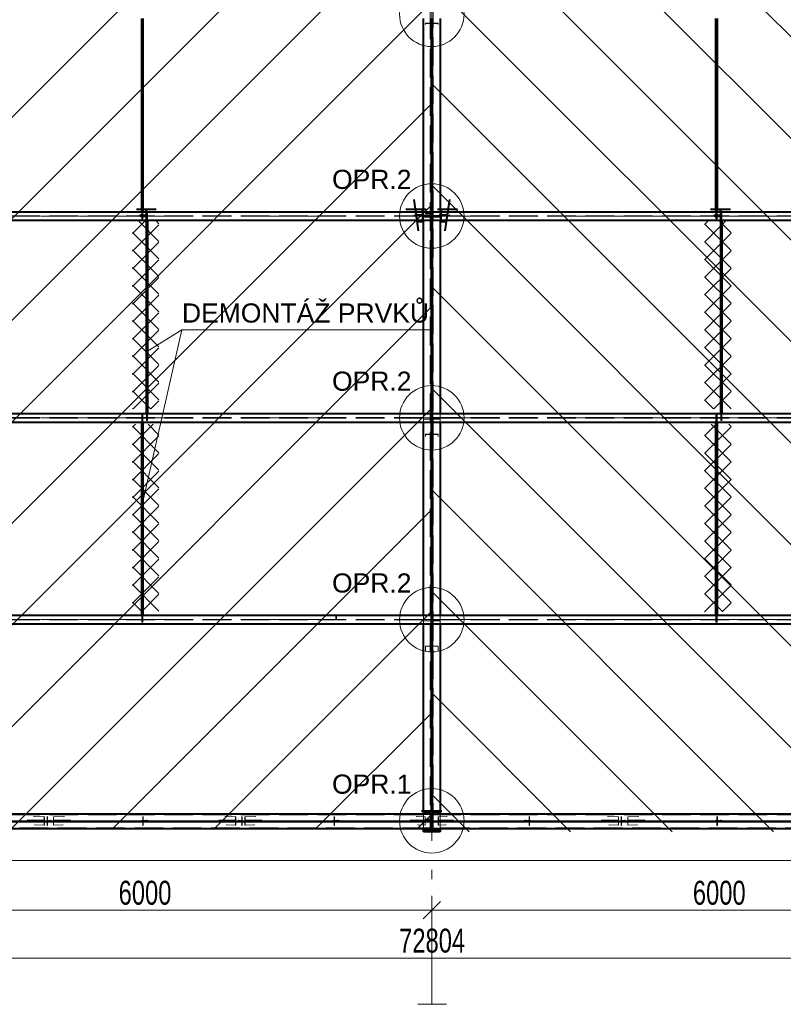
# Model space of a CAD drawing. Header units: metres. Extents: x 235 to 340, y 94 to 153.
# Tile 21 of 48: x 279 to 287, y 127 to 137. Entities that reach past the tile are written whole.
import ezdxf

# ---------------------------------------------------------------- set-up
doc = ezdxf.new("R2010")
doc.units = ezdxf.units.M
for name, pattern in [('__RA_15', [1.7, 1, -0.3, 0.1, -0.3]), ('__RA_2', [0.4, 0.3, -0.1]), ('__RA_4', [0.6, 0.3, -0.1, 0, -0.1, 0, -0.1])]:
    doc.linetypes.add(name, pattern=pattern)
for name, color, linetype, lineweight in [('OSY', 204, '__RA_15', 13), ('POPIS', 7, 'Continuous', 13), ('Standard', 7, 'Continuous', 40), ('VYZTUZ', 11, 'Continuous', 50)]:
    doc.layers.add(name, color=color, linetype=linetype, lineweight=lineweight)
doc.styles.add('ARIAL', font='ARIAL.TTF')

msp = doc.modelspace()

# ---------------------------------------------------------------- linework, layer by layer
at = {"layer": 'OSY', "color": 204, "linetype": '__RA_15', "lineweight": 13}
for p, q in [((283.266, 126.792), (283.266, 152.32)), ((242.178, 135.02), (323.276, 135.02)), ((242.178, 132.912), (323.276, 132.912)), ((242.178, 130.804), (323.276, 130.804)), ((242.178, 128.697), (323.276, 128.697)), ((283.266, 126.792), (283.266, 126.792))]:
    msp.add_line(p, q, dxfattribs=at)
at = {"layer": 'OSY', "color": 204, "linetype": 'Continuous', "lineweight": 13}
msp.add_line((283.42, 126.786), (283.121, 126.786), dxfattribs=at)
at = {"layer": 'Standard', "color": 1, "linetype": 'Continuous', "lineweight": 13}
for p, q in [((295.324, 128.586), (283.266, 140.644)), ((294.263, 128.586), (283.266, 139.584)), ((271.449, 128.622), (282.062, 139.235)), ((272.509, 128.622), (283.123, 139.235)), ((293.202, 128.586), (283.266, 138.523)), ((273.57, 128.622), (283.266, 138.317)), ((292.142, 128.586), (283.266, 137.462)), ((274.631, 128.622), (283.266, 137.256)), ((291.081, 128.586), (283.266, 136.402)), ((275.691, 128.622), (283.266, 136.196)), ((290.02, 128.586), (283.266, 135.341)), ((276.752, 128.622), (283.266, 135.135)), ((288.96, 128.586), (283.266, 134.28)), ((277.813, 128.622), (283.266, 134.074)), ((287.899, 128.586), (283.266, 133.22)), ((278.873, 128.622), (283.266, 133.014)), ((286.838, 128.586), (283.266, 132.159)), ((279.934, 128.622), (283.266, 131.953)), ((285.778, 128.586), (283.266, 131.098)), ((280.995, 128.622), (283.266, 130.892)), ((284.717, 128.586), (283.266, 130.038)), ((282.055, 128.622), (283.266, 129.832)), ((283.656, 128.586), (283.266, 128.977)), ((283.116, 128.622), (283.266, 128.771))]:
    msp.add_line(p, q, dxfattribs=at)
at = {"layer": 'Standard', "color": 136, "linetype": '__RA_2', "lineweight": 18}
for p, q in [((283.25, 138.766), (283.25, 128.587)), ((283.282, 128.587), (283.282, 138.766)), ((283.254, 137.034), (283.2, 137.034)), ((283.2, 137.034), (283.2, 137.03)), ((283.2, 137.03), (283.2, 137.021)), ((283.2, 137.03), (283.26, 137.03)), ((283.254, 137.038), (283.254, 137.034)), ((283.254, 137.03), (283.254, 137.034)), ((283.272, 137.03), (283.332, 137.03)), ((283.278, 137.034), (283.278, 137.038)), ((283.332, 137.034), (283.278, 137.034)), ((283.278, 137.034), (283.278, 137.03)), ((283.332, 137.03), (283.332, 137.034)), ((283.332, 137.021), (283.332, 137.03)), ((280.226, 135.038), (280.226, 135.032)), ((280.235, 134.992), (280.235, 135.065)), ((280.236, 134.992), (280.236, 135.065)), ((280.241, 134.992), (280.241, 135.065)), ((280.245, 134.992), (280.245, 135.065)), ((280.247, 135.065), (280.247, 134.992)), ((280.28, 135.065), (280.28, 135.032)), ((280.285, 135.052), (280.286, 135.052)), ((280.285, 134.975), (280.285, 135.052)), ((280.286, 135.026), (280.286, 135.065)), ((280.286, 135.052), (280.291, 135.052)), ((280.286, 134.975), (280.286, 135.052)), ((280.291, 135.052), (280.295, 135.052)), ((280.291, 134.975), (280.291, 135.052)), ((280.295, 135.052), (280.297, 135.052)), ((280.295, 134.975), (280.295, 135.052)), ((280.297, 135.052), (280.297, 134.975)), ((283.168, 135.036), (283.114, 135.038)), ((283.165, 135.065), (283.165, 135.029)), ((283.168, 135.036), (283.168, 135.065)), ((283.188, 135.038), (283.168, 135.036)), ((283.18, 135.017), (283.18, 135.065)), ((283.252, 135.046), (283.2, 135.046)), ((283.2, 135.046), (283.2, 135.038)), ((283.2, 135.046), (283.2, 135.046)), ((283.2, 135.038), (283.26, 135.038)), ((283.252, 135.099), (283.252, 135.098)), ((283.252, 135.098), (283.252, 135.046)), ((283.26, 135.098), (283.252, 135.098)), ((283.363, 135.036), (283.343, 135.038)), ((283.352, 135.065), (283.352, 134.975)), ((283.363, 135.065), (283.363, 135.036)), ((283.417, 135.038), (283.363, 135.036)), ((283.367, 135.029), (283.367, 135.065)), ((286.226, 135.038), (286.226, 135.032)), ((286.235, 134.992), (286.235, 135.065)), ((286.236, 134.992), (286.236, 135.065)), ((286.241, 134.992), (286.241, 135.065)), ((286.245, 134.992), (286.245, 135.065)), ((286.247, 135.065), (286.247, 134.992)), ((286.28, 135.065), (286.28, 135.032)), ((286.285, 135.052), (286.286, 135.052)), ((286.285, 134.975), (286.285, 135.052)), ((286.286, 135.026), (286.286, 135.065)), ((286.286, 135.052), (286.291, 135.052)), ((286.286, 134.975), (286.286, 135.052)), ((286.291, 135.052), (286.295, 135.052)), ((286.291, 134.975), (286.291, 135.052)), ((286.295, 135.052), (286.297, 135.052)), ((286.295, 134.975), (286.295, 135.052)), ((286.297, 135.052), (286.297, 134.975)), ((277.272, 135.022), (283.26, 135.022)), ((277.272, 135.017), (283.26, 135.017)), ((280.216, 135.024), (280.216, 135.032)), ((280.216, 135.024), (280.216, 135.016)), ((280.296, 135.024), (280.216, 135.024)), ((280.216, 135.024), (280.296, 135.024)), ((280.296, 135.02), (280.216, 135.02)), ((280.216, 135.016), (280.296, 135.016)), ((280.28, 135.032), (280.226, 135.032)), ((280.226, 135.032), (280.226, 135.026)), ((280.226, 135.026), (280.286, 135.026)), ((280.226, 135.024), (280.226, 135.018)), ((280.286, 135.018), (280.226, 135.018)), ((280.226, 135.018), (280.226, 135.012)), ((280.226, 135.012), (280.28, 135.012)), ((280.236, 134.992), (280.235, 134.992)), ((280.241, 134.992), (280.236, 134.992)), ((280.245, 134.992), (280.241, 134.992)), ((280.247, 134.992), (280.245, 134.992)), ((280.28, 135.012), (280.28, 135.018)), ((280.28, 135.012), (280.28, 134.975)), ((280.285, 134.958), (280.286, 134.958)), ((280.286, 135.018), (280.286, 135.024)), ((280.286, 134.958), (280.286, 135.018)), ((280.296, 135.032), (280.296, 135.024)), ((280.296, 135.024), (280.296, 135.016)), ((283.17, 135.025), (283.077, 135.032)), ((283.078, 135.024), (283.17, 135.017)), ((283.165, 135.029), (283.104, 135.032)), ((283.105, 135.024), (283.165, 135.021)), ((283.117, 135.018), (283.168, 135.016)), ((283.125, 134.964), (283.168, 134.962)), ((283.165, 135.029), (283.188, 135.032)), ((283.187, 135.024), (283.165, 135.021)), ((283.165, 135.021), (283.165, 134.975)), ((283.168, 135.016), (283.187, 135.018)), ((283.168, 134.975), (283.168, 135.016)), ((283.17, 135.025), (283.17, 135.017)), ((283.25, 135.025), (283.17, 135.025)), ((283.17, 135.017), (283.25, 135.017)), ((283.18, 135.025), (283.25, 135.025)), ((283.25, 135.021), (283.18, 135.021)), ((283.18, 135.007), (283.18, 135.017)), ((283.18, 134.975), (283.18, 135.007)), ((283.18, 135.007), (283.26, 135.007)), ((283.272, 135.022), (289.26, 135.022)), ((283.332, 135.018), (283.272, 135.018)), ((283.272, 135.017), (289.26, 135.017)), ((283.272, 135.007), (283.35, 135.007)), ((283.28, 134.975), (283.28, 135.01)), ((283.28, 135.01), (283.28, 135.01)), ((283.28, 135.01), (283.332, 135.01)), ((283.362, 135.025), (283.282, 135.025)), ((283.282, 135.025), (283.352, 135.025)), ((283.352, 135.021), (283.282, 135.021)), ((283.282, 135.017), (283.362, 135.017)), ((283.332, 135.018), (283.332, 135.018)), ((283.332, 135.01), (283.332, 135.018)), ((283.344, 135.032), (283.367, 135.029)), ((283.367, 135.021), (283.344, 135.024)), ((283.344, 135.018), (283.363, 135.016)), ((283.35, 135.017), (283.35, 135.007)), ((283.454, 135.032), (283.362, 135.025)), ((283.362, 135.017), (283.362, 135.025)), ((283.362, 135.017), (283.453, 135.024)), ((283.363, 135.016), (283.414, 135.018)), ((283.363, 135.016), (283.363, 134.975)), ((283.363, 134.962), (283.407, 134.964)), ((283.428, 135.032), (283.367, 135.029)), ((283.367, 135.021), (283.427, 135.024)), ((283.367, 134.975), (283.367, 135.021)), ((286.216, 135.024), (286.216, 135.032)), ((286.216, 135.024), (286.216, 135.016)), ((286.296, 135.024), (286.216, 135.024)), ((286.216, 135.024), (286.296, 135.024)), ((286.296, 135.02), (286.216, 135.02)), ((286.216, 135.016), (286.296, 135.016)), ((286.28, 135.032), (286.226, 135.032)), ((286.226, 135.032), (286.226, 135.026)), ((286.226, 135.026), (286.286, 135.026)), ((286.226, 135.024), (286.226, 135.018)), ((286.286, 135.018), (286.226, 135.018)), ((286.226, 135.018), (286.226, 135.012)), ((286.226, 135.012), (286.28, 135.012)), ((286.236, 134.992), (286.235, 134.992)), ((286.241, 134.992), (286.236, 134.992)), ((286.245, 134.992), (286.241, 134.992)), ((286.247, 134.992), (286.245, 134.992)), ((286.28, 135.012), (286.28, 135.018)), ((286.28, 135.012), (286.28, 134.975)), ((286.285, 134.958), (286.286, 134.958)), ((286.286, 135.018), (286.286, 135.024)), ((286.286, 134.958), (286.286, 135.018)), ((286.296, 135.032), (286.296, 135.024)), ((286.296, 135.024), (286.296, 135.016)), ((277.272, 132.915), (283.26, 132.915)), ((277.272, 132.909), (283.26, 132.909)), ((280.235, 132.945), (280.236, 132.945)), ((280.235, 132.867), (280.235, 132.945)), ((280.236, 132.945), (280.241, 132.945)), ((280.236, 132.867), (280.236, 132.945)), ((280.241, 132.945), (280.245, 132.945)), ((280.241, 132.867), (280.241, 132.945)), ((280.245, 132.945), (280.247, 132.945)), ((280.245, 132.867), (280.245, 132.945)), ((280.247, 132.945), (280.247, 132.867)), ((280.285, 132.885), (280.285, 132.957)), ((280.286, 132.885), (280.285, 132.885)), ((280.286, 132.885), (280.286, 132.957)), ((280.291, 132.885), (280.286, 132.885)), ((280.291, 132.885), (280.291, 132.957)), ((280.295, 132.885), (280.291, 132.885)), ((280.295, 132.885), (280.295, 132.957)), ((280.297, 132.885), (280.295, 132.885)), ((280.297, 132.957), (280.297, 132.885)), ((283.18, 132.909), (283.18, 132.957)), ((283.18, 132.899), (283.18, 132.909)), ((283.18, 132.867), (283.18, 132.899)), ((283.18, 132.899), (283.26, 132.899)), ((283.254, 132.961), (283.254, 132.961)), ((283.26, 132.961), (283.254, 132.961)), ((283.254, 132.961), (283.254, 132.94)), ((283.278, 132.961), (283.272, 132.961)), ((283.272, 132.915), (289.26, 132.915)), ((283.272, 132.909), (289.26, 132.909)), ((283.272, 132.899), (283.35, 132.899)), ((283.278, 132.94), (283.278, 132.961)), ((283.278, 132.961), (283.278, 132.961)), ((283.35, 132.909), (283.35, 132.899)), ((283.352, 132.957), (283.352, 132.867)), ((286.235, 132.945), (286.236, 132.945)), ((286.235, 132.867), (286.235, 132.945)), ((286.236, 132.945), (286.241, 132.945)), ((286.236, 132.867), (286.236, 132.945)), ((286.241, 132.945), (286.245, 132.945)), ((286.241, 132.867), (286.241, 132.945)), ((286.245, 132.945), (286.247, 132.945)), ((286.245, 132.867), (286.245, 132.945)), ((286.247, 132.945), (286.247, 132.867)), ((286.285, 132.885), (286.285, 132.957)), ((286.286, 132.885), (286.285, 132.885)), ((286.286, 132.885), (286.286, 132.957)), ((286.291, 132.885), (286.286, 132.885)), ((286.291, 132.885), (286.291, 132.957)), ((286.295, 132.885), (286.291, 132.885)), ((286.295, 132.885), (286.295, 132.957)), ((286.297, 132.885), (286.295, 132.885)), ((286.297, 132.957), (286.297, 132.885)), ((283.254, 132.74), (283.2, 132.74)), ((283.2, 132.74), (283.2, 132.737)), ((283.2, 132.737), (283.2, 132.718)), ((283.2, 132.737), (283.26, 132.737)), ((283.254, 132.742), (283.254, 132.74)), ((283.254, 132.731), (283.254, 132.74)), ((283.272, 132.737), (283.332, 132.737)), ((283.278, 132.74), (283.278, 132.742)), ((283.332, 132.74), (283.278, 132.74)), ((283.278, 132.74), (283.278, 132.731)), ((283.332, 132.737), (283.332, 132.74)), ((283.332, 132.718), (283.332, 132.737)), ((280.235, 130.777), (280.235, 130.849)), ((280.236, 130.777), (280.236, 130.849)), ((280.241, 130.777), (280.241, 130.849)), ((280.245, 130.777), (280.245, 130.849)), ((280.247, 130.849), (280.247, 130.777)), ((282.262, 130.817), (282.262, 130.849)), ((282.27, 130.849), (282.27, 130.817)), ((283.18, 130.801), (283.18, 130.849)), ((283.352, 130.849), (283.352, 130.759)), ((286.235, 130.777), (286.235, 130.849)), ((286.236, 130.777), (286.236, 130.849)), ((286.241, 130.777), (286.241, 130.849)), ((286.245, 130.777), (286.245, 130.849)), ((286.247, 130.849), (286.247, 130.777)), ((277.272, 130.807), (283.26, 130.807)), ((277.272, 130.801), (283.26, 130.801)), ((280.236, 130.777), (280.235, 130.777)), ((280.241, 130.777), (280.236, 130.777)), ((280.245, 130.777), (280.241, 130.777)), ((280.247, 130.777), (280.245, 130.777)), ((282.27, 130.817), (282.262, 130.817)), ((282.262, 130.817), (282.262, 130.807)), ((282.27, 130.807), (282.27, 130.817)), ((283.18, 130.791), (283.18, 130.801)), ((283.18, 130.759), (283.18, 130.791)), ((283.18, 130.791), (283.26, 130.791)), ((283.272, 130.807), (289.26, 130.807)), ((283.272, 130.801), (289.26, 130.801)), ((283.272, 130.791), (283.35, 130.791)), ((283.35, 130.801), (283.35, 130.791)), ((286.236, 130.777), (286.235, 130.777)), ((286.241, 130.777), (286.236, 130.777)), ((286.245, 130.777), (286.241, 130.777)), ((286.247, 130.777), (286.245, 130.777)), ((283.254, 130.528), (283.2, 130.528)), ((283.2, 130.528), (283.2, 130.527)), ((283.2, 130.527), (283.2, 130.476)), ((283.2, 130.527), (283.26, 130.527)), ((283.254, 130.531), (283.254, 130.528)), ((283.254, 130.497), (283.254, 130.528)), ((283.272, 130.527), (283.332, 130.527)), ((283.278, 130.528), (283.278, 130.531)), ((283.332, 130.528), (283.278, 130.528)), ((283.278, 130.528), (283.278, 130.497)), ((283.332, 130.527), (283.332, 130.528)), ((283.332, 130.476), (283.332, 130.527)), ((277.272, 128.766), (283.26, 128.766)), ((283.18, 128.622), (283.18, 128.772)), ((283.254, 128.775), (283.254, 128.774)), ((283.254, 128.774), (283.254, 128.72)), ((283.26, 128.774), (283.254, 128.774)), ((283.26, 128.782), (283.26, 128.772)), ((283.272, 128.772), (283.272, 128.782)), ((283.272, 128.766), (289.26, 128.766)), ((283.352, 128.772), (283.352, 128.622)), ((277.272, 128.697), (283.26, 128.697)), ((283.26, 128.697), (277.272, 128.697)), ((279.04, 128.713), (279.197, 128.705)), ((279.197, 128.701), (279.041, 128.709)), ((279.042, 128.701), (279.197, 128.693)), ((279.197, 128.689), (279.042, 128.697)), ((279.103, 128.749), (279.216, 128.743)), ((279.108, 128.713), (279.216, 128.708)), ((279.111, 128.749), (279.218, 128.744)), ((279.216, 128.692), (279.111, 128.697)), ((279.116, 128.701), (279.116, 128.709)), ((279.116, 128.701), (279.116, 128.693)), ((279.416, 128.701), (279.116, 128.701)), ((279.116, 128.693), (279.416, 128.693)), ((279.216, 128.656), (279.116, 128.661)), ((279.117, 128.709), (279.218, 128.704)), ((279.218, 128.696), (279.118, 128.701)), ((279.218, 128.656), (279.123, 128.661)), ((279.216, 128.708), (279.197, 128.705)), ((279.197, 128.705), (279.197, 128.701)), ((279.197, 128.701), (279.218, 128.704)), ((279.218, 128.696), (279.197, 128.693)), ((279.197, 128.693), (279.197, 128.689)), ((279.197, 128.689), (279.216, 128.692)), ((279.218, 128.744), (279.216, 128.743)), ((279.216, 128.743), (279.216, 128.708)), ((279.216, 128.692), (279.216, 128.656)), ((279.218, 128.704), (279.218, 128.744)), ((279.218, 128.656), (279.218, 128.696)), ((279.246, 128.742), (279.246, 128.749)), ((279.246, 128.742), (279.246, 128.702)), ((279.25, 128.742), (279.246, 128.742)), ((279.246, 128.702), (279.286, 128.702)), ((279.246, 128.701), (279.246, 128.694)), ((279.246, 128.694), (279.246, 128.654)), ((279.286, 128.694), (279.246, 128.694)), ((279.25, 128.742), (279.25, 128.749)), ((279.25, 128.706), (279.25, 128.742)), ((279.286, 128.706), (279.25, 128.706)), ((279.25, 128.697), (279.25, 128.69)), ((279.25, 128.654), (279.25, 128.69)), ((279.25, 128.69), (279.286, 128.69)), ((279.286, 128.706), (279.286, 128.713)), ((279.286, 128.702), (279.286, 128.706)), ((279.286, 128.694), (279.286, 128.701)), ((279.286, 128.69), (279.286, 128.694)), ((279.313, 128.744), (279.42, 128.749)), ((279.313, 128.744), (279.313, 128.704)), ((279.315, 128.743), (279.313, 128.744)), ((279.313, 128.704), (279.415, 128.709)), ((279.313, 128.704), (279.334, 128.701)), ((279.414, 128.701), (279.313, 128.696)), ((279.313, 128.696), (279.313, 128.656)), ((279.334, 128.693), (279.313, 128.696)), ((279.408, 128.661), (279.313, 128.656)), ((279.315, 128.743), (279.428, 128.749)), ((279.315, 128.708), (279.315, 128.743)), ((279.315, 128.708), (279.423, 128.713)), ((279.334, 128.705), (279.315, 128.708)), ((279.421, 128.697), (279.315, 128.692)), ((279.315, 128.656), (279.315, 128.692)), ((279.315, 128.692), (279.334, 128.689)), ((279.416, 128.661), (279.315, 128.656)), ((279.334, 128.705), (279.491, 128.713)), ((279.491, 128.709), (279.334, 128.701)), ((279.334, 128.701), (279.334, 128.705)), ((279.334, 128.693), (279.489, 128.701)), ((279.489, 128.697), (279.334, 128.689)), ((279.334, 128.689), (279.334, 128.693)), ((279.416, 128.709), (279.416, 128.701)), ((279.416, 128.701), (279.416, 128.693)), ((280.231, 128.701), (280.231, 128.707)), ((280.301, 128.707), (280.231, 128.707)), ((280.301, 128.701), (280.231, 128.701)), ((280.231, 128.701), (280.231, 128.693)), ((280.231, 128.699), (280.301, 128.699)), ((280.231, 128.693), (280.301, 128.693)), ((280.246, 128.742), (280.246, 128.749)), ((280.246, 128.742), (280.246, 128.702)), ((280.25, 128.742), (280.246, 128.742)), ((280.246, 128.702), (280.286, 128.702)), ((280.246, 128.701), (280.246, 128.694)), ((280.246, 128.694), (280.246, 128.654)), ((280.286, 128.694), (280.246, 128.694)), ((280.25, 128.742), (280.25, 128.749)), ((280.25, 128.706), (280.25, 128.742)), ((280.286, 128.706), (280.25, 128.706)), ((280.25, 128.697), (280.25, 128.69)), ((280.25, 128.654), (280.25, 128.69)), ((280.25, 128.69), (280.286, 128.69)), ((280.286, 128.706), (280.286, 128.713)), ((280.286, 128.702), (280.286, 128.706)), ((280.286, 128.694), (280.286, 128.701)), ((280.286, 128.69), (280.286, 128.694)), ((280.301, 128.707), (280.301, 128.701)), ((280.301, 128.701), (280.301, 128.693)), ((281.04, 128.713), (281.197, 128.705)), ((281.197, 128.701), (281.041, 128.709)), ((281.042, 128.701), (281.197, 128.693)), ((281.197, 128.689), (281.042, 128.697)), ((281.103, 128.749), (281.216, 128.743)), ((281.108, 128.713), (281.216, 128.708)), ((281.111, 128.749), (281.218, 128.744)), ((281.216, 128.692), (281.111, 128.697)), ((281.116, 128.701), (281.116, 128.709)), ((281.116, 128.693), (281.116, 128.701)), ((281.416, 128.701), (281.116, 128.701)), ((281.116, 128.693), (281.416, 128.693)), ((281.216, 128.656), (281.116, 128.661)), ((281.117, 128.709), (281.218, 128.704)), ((281.218, 128.696), (281.118, 128.701)), ((281.218, 128.656), (281.123, 128.661)), ((281.216, 128.708), (281.197, 128.705)), ((281.197, 128.705), (281.197, 128.701)), ((281.197, 128.701), (281.218, 128.704)), ((281.218, 128.696), (281.197, 128.693)), ((281.197, 128.693), (281.197, 128.689)), ((281.197, 128.689), (281.216, 128.692)), ((281.218, 128.744), (281.216, 128.743)), ((281.216, 128.743), (281.216, 128.708)), ((281.216, 128.692), (281.216, 128.656)), ((281.218, 128.704), (281.218, 128.744)), ((281.218, 128.656), (281.218, 128.696)), ((281.246, 128.713), (281.246, 128.706)), ((281.282, 128.706), (281.246, 128.706)), ((281.246, 128.706), (281.246, 128.702)), ((281.246, 128.702), (281.286, 128.702)), ((281.246, 128.701), (281.246, 128.694)), ((281.286, 128.694), (281.246, 128.694)), ((281.246, 128.694), (281.246, 128.69)), ((281.246, 128.69), (281.282, 128.69)), ((281.282, 128.749), (281.282, 128.742)), ((281.282, 128.742), (281.282, 128.706)), ((281.286, 128.742), (281.282, 128.742)), ((281.282, 128.69), (281.282, 128.697)), ((281.282, 128.69), (281.282, 128.654)), ((281.286, 128.749), (281.286, 128.742)), ((281.286, 128.702), (281.286, 128.742)), ((281.286, 128.694), (281.286, 128.701)), ((281.286, 128.654), (281.286, 128.694)), ((281.313, 128.744), (281.42, 128.749)), ((281.313, 128.744), (281.313, 128.704)), ((281.315, 128.743), (281.313, 128.744)), ((281.313, 128.704), (281.415, 128.709)), ((281.313, 128.704), (281.334, 128.701)), ((281.414, 128.701), (281.313, 128.696)), ((281.313, 128.696), (281.313, 128.656)), ((281.334, 128.693), (281.313, 128.696)), ((281.408, 128.661), (281.313, 128.656)), ((281.315, 128.743), (281.428, 128.749)), ((281.315, 128.708), (281.315, 128.743)), ((281.315, 128.708), (281.423, 128.713)), ((281.334, 128.705), (281.315, 128.708)), ((281.421, 128.697), (281.315, 128.692)), ((281.315, 128.656), (281.315, 128.692)), ((281.315, 128.692), (281.334, 128.689)), ((281.416, 128.661), (281.315, 128.656)), ((281.334, 128.705), (281.491, 128.713)), ((281.491, 128.709), (281.334, 128.701)), ((281.334, 128.701), (281.334, 128.705)), ((281.334, 128.693), (281.489, 128.701)), ((281.489, 128.697), (281.334, 128.689)), ((281.334, 128.689), (281.334, 128.693)), ((281.416, 128.709), (281.416, 128.701)), ((281.416, 128.693), (281.416, 128.701)), ((282.231, 128.701), (282.231, 128.707)), ((282.301, 128.707), (282.231, 128.707)), ((282.301, 128.701), (282.231, 128.701)), ((282.231, 128.701), (282.231, 128.693)), ((282.231, 128.699), (282.301, 128.699)), ((282.231, 128.693), (282.301, 128.693)), ((282.246, 128.742), (282.246, 128.749)), ((282.246, 128.742), (282.246, 128.702)), ((282.25, 128.742), (282.246, 128.742)), ((282.246, 128.702), (282.286, 128.702)), ((282.246, 128.701), (282.246, 128.694)), ((282.246, 128.694), (282.246, 128.654)), ((282.286, 128.694), (282.246, 128.694)), ((282.25, 128.742), (282.25, 128.749)), ((282.25, 128.706), (282.25, 128.742)), ((282.286, 128.706), (282.25, 128.706)), ((282.25, 128.697), (282.25, 128.69)), ((282.25, 128.654), (282.25, 128.69)), ((282.25, 128.69), (282.286, 128.69)), ((282.286, 128.706), (282.286, 128.713)), ((282.286, 128.702), (282.286, 128.706)), ((282.286, 128.694), (282.286, 128.701)), ((282.286, 128.69), (282.286, 128.694)), ((282.301, 128.707), (282.301, 128.701)), ((282.301, 128.701), (282.301, 128.693)), ((283.04, 128.713), (283.177, 128.706)), ((283.177, 128.702), (283.041, 128.709)), ((283.042, 128.701), (283.177, 128.694)), ((283.177, 128.69), (283.042, 128.697)), ((283.103, 128.749), (283.196, 128.744)), ((283.108, 128.713), (283.196, 128.709)), ((283.111, 128.749), (283.198, 128.745)), ((283.196, 128.693), (283.111, 128.697)), ((283.116, 128.702), (283.116, 128.709)), ((283.116, 128.702), (283.116, 128.694)), ((283.25, 128.702), (283.116, 128.702)), ((283.116, 128.694), (283.25, 128.694)), ((283.196, 128.657), (283.116, 128.661)), ((283.117, 128.709), (283.198, 128.705)), ((283.198, 128.697), (283.118, 128.701)), ((283.198, 128.657), (283.123, 128.661)), ((283.196, 128.709), (283.177, 128.706)), ((283.177, 128.706), (283.177, 128.702)), ((283.177, 128.702), (283.198, 128.705)), ((283.198, 128.697), (283.177, 128.694)), ((283.177, 128.694), (283.177, 128.69)), ((283.177, 128.69), (283.196, 128.693)), ((283.198, 128.745), (283.196, 128.744)), ((283.196, 128.744), (283.196, 128.709)), ((283.196, 128.693), (283.196, 128.657)), ((283.198, 128.705), (283.198, 128.745)), ((283.198, 128.657), (283.198, 128.697)), ((283.2, 128.721), (283.2, 128.72)), ((283.254, 128.72), (283.2, 128.72)), ((283.2, 128.72), (283.2, 128.714)), ((283.2, 128.714), (283.26, 128.714)), ((283.272, 128.697), (289.26, 128.697)), ((289.26, 128.697), (283.272, 128.697)), ((283.332, 128.694), (283.272, 128.694)), ((283.278, 128.689), (283.278, 128.688)), ((283.278, 128.634), (283.278, 128.688)), ((283.278, 128.688), (283.332, 128.688)), ((283.416, 128.702), (283.282, 128.702)), ((283.282, 128.694), (283.416, 128.694)), ((283.332, 128.694), (283.332, 128.695)), ((283.332, 128.688), (283.332, 128.694)), ((283.333, 128.745), (283.42, 128.749)), ((283.333, 128.745), (283.333, 128.705)), ((283.335, 128.744), (283.333, 128.745)), ((283.333, 128.705), (283.415, 128.709)), ((283.333, 128.705), (283.354, 128.702)), ((283.414, 128.701), (283.333, 128.697)), ((283.333, 128.697), (283.333, 128.657)), ((283.354, 128.694), (283.333, 128.697)), ((283.408, 128.661), (283.333, 128.657)), ((283.335, 128.744), (283.428, 128.749)), ((283.335, 128.709), (283.335, 128.744)), ((283.335, 128.709), (283.423, 128.713)), ((283.354, 128.706), (283.335, 128.709)), ((283.421, 128.697), (283.335, 128.693)), ((283.335, 128.657), (283.335, 128.693)), ((283.335, 128.693), (283.354, 128.69)), ((283.416, 128.661), (283.335, 128.657)), ((283.354, 128.706), (283.491, 128.713)), ((283.491, 128.709), (283.354, 128.702)), ((283.354, 128.702), (283.354, 128.706)), ((283.354, 128.694), (283.489, 128.701)), ((283.489, 128.697), (283.354, 128.69)), ((283.354, 128.69), (283.354, 128.694)), ((283.416, 128.709), (283.416, 128.702)), ((283.416, 128.694), (283.416, 128.702)), ((284.301, 128.707), (284.231, 128.707)), ((284.231, 128.701), (284.231, 128.707)), ((284.301, 128.701), (284.231, 128.701)), ((284.231, 128.693), (284.231, 128.701)), ((284.231, 128.699), (284.301, 128.699)), ((284.231, 128.693), (284.301, 128.693)), ((284.246, 128.713), (284.246, 128.706)), ((284.282, 128.706), (284.246, 128.706)), ((284.246, 128.706), (284.246, 128.702)), ((284.246, 128.702), (284.286, 128.702)), ((284.246, 128.701), (284.246, 128.694)), ((284.286, 128.694), (284.246, 128.694)), ((284.246, 128.694), (284.246, 128.69)), ((284.246, 128.69), (284.282, 128.69)), ((284.282, 128.749), (284.282, 128.742)), ((284.282, 128.742), (284.282, 128.706)), ((284.286, 128.742), (284.282, 128.742)), ((284.282, 128.69), (284.282, 128.697)), ((284.282, 128.69), (284.282, 128.654)), ((284.286, 128.749), (284.286, 128.742)), ((284.286, 128.702), (284.286, 128.742)), ((284.286, 128.694), (284.286, 128.701)), ((284.286, 128.654), (284.286, 128.694)), ((284.301, 128.707), (284.301, 128.701)), ((284.301, 128.693), (284.301, 128.701)), ((285.04, 128.713), (285.197, 128.705)), ((285.197, 128.701), (285.041, 128.709)), ((285.042, 128.701), (285.197, 128.693)), ((285.197, 128.689), (285.042, 128.697)), ((285.103, 128.749), (285.216, 128.743)), ((285.108, 128.713), (285.216, 128.708)), ((285.111, 128.749), (285.218, 128.744)), ((285.216, 128.692), (285.111, 128.697)), ((285.116, 128.701), (285.116, 128.709)), ((285.116, 128.701), (285.116, 128.693)), ((285.416, 128.701), (285.116, 128.701)), ((285.116, 128.693), (285.416, 128.693)), ((285.216, 128.656), (285.116, 128.661)), ((285.117, 128.709), (285.218, 128.704)), ((285.218, 128.696), (285.118, 128.701)), ((285.218, 128.656), (285.123, 128.661)), ((285.216, 128.708), (285.197, 128.705)), ((285.197, 128.705), (285.197, 128.701)), ((285.197, 128.701), (285.218, 128.704)), ((285.218, 128.696), (285.197, 128.693)), ((285.197, 128.693), (285.197, 128.689)), ((285.197, 128.689), (285.216, 128.692)), ((285.218, 128.744), (285.216, 128.743)), ((285.216, 128.743), (285.216, 128.708)), ((285.216, 128.692), (285.216, 128.656)), ((285.218, 128.704), (285.218, 128.744)), ((285.218, 128.656), (285.218, 128.696)), ((285.246, 128.742), (285.246, 128.749)), ((285.246, 128.742), (285.246, 128.702)), ((285.25, 128.742), (285.246, 128.742)), ((285.246, 128.702), (285.286, 128.702)), ((285.246, 128.701), (285.246, 128.694)), ((285.246, 128.694), (285.246, 128.654)), ((285.286, 128.694), (285.246, 128.694)), ((285.25, 128.742), (285.25, 128.749)), ((285.25, 128.706), (285.25, 128.742)), ((285.286, 128.706), (285.25, 128.706)), ((285.25, 128.697), (285.25, 128.69)), ((285.25, 128.654), (285.25, 128.69)), ((285.25, 128.69), (285.286, 128.69)), ((285.286, 128.706), (285.286, 128.713)), ((285.286, 128.702), (285.286, 128.706)), ((285.286, 128.694), (285.286, 128.701)), ((285.286, 128.69), (285.286, 128.694)), ((285.313, 128.744), (285.42, 128.749)), ((285.313, 128.744), (285.313, 128.704)), ((285.315, 128.743), (285.313, 128.744)), ((285.313, 128.704), (285.415, 128.709)), ((285.313, 128.704), (285.334, 128.701)), ((285.414, 128.701), (285.313, 128.696)), ((285.313, 128.696), (285.313, 128.656)), ((285.334, 128.693), (285.313, 128.696)), ((285.408, 128.661), (285.313, 128.656)), ((285.315, 128.743), (285.428, 128.749)), ((285.315, 128.708), (285.315, 128.743)), ((285.315, 128.708), (285.423, 128.713)), ((285.334, 128.705), (285.315, 128.708)), ((285.421, 128.697), (285.315, 128.692)), ((285.315, 128.656), (285.315, 128.692)), ((285.315, 128.692), (285.334, 128.689)), ((285.416, 128.661), (285.315, 128.656)), ((285.334, 128.705), (285.491, 128.713)), ((285.491, 128.709), (285.334, 128.701)), ((285.334, 128.701), (285.334, 128.705)), ((285.334, 128.693), (285.489, 128.701)), ((285.489, 128.697), (285.334, 128.689)), ((285.334, 128.689), (285.334, 128.693)), ((285.416, 128.709), (285.416, 128.701)), ((285.416, 128.701), (285.416, 128.693)), ((286.231, 128.701), (286.231, 128.707)), ((286.301, 128.707), (286.231, 128.707)), ((286.301, 128.701), (286.231, 128.701)), ((286.231, 128.701), (286.231, 128.693)), ((286.231, 128.699), (286.301, 128.699)), ((286.231, 128.693), (286.301, 128.693)), ((286.246, 128.742), (286.246, 128.749)), ((286.246, 128.742), (286.246, 128.702)), ((286.25, 128.742), (286.246, 128.742)), ((286.246, 128.702), (286.286, 128.702)), ((286.246, 128.701), (286.246, 128.694)), ((286.246, 128.694), (286.246, 128.654)), ((286.286, 128.694), (286.246, 128.694)), ((286.25, 128.742), (286.25, 128.749)), ((286.25, 128.706), (286.25, 128.742)), ((286.286, 128.706), (286.25, 128.706)), ((286.25, 128.697), (286.25, 128.69)), ((286.25, 128.654), (286.25, 128.69)), ((286.25, 128.69), (286.286, 128.69)), ((286.286, 128.706), (286.286, 128.713)), ((286.286, 128.702), (286.286, 128.706)), ((286.286, 128.694), (286.286, 128.701)), ((286.286, 128.69), (286.286, 128.694)), ((286.301, 128.707), (286.301, 128.701)), ((286.301, 128.701), (286.301, 128.693)), ((283.26, 128.628), (277.272, 128.628)), ((279.216, 128.656), (279.218, 128.656)), ((279.246, 128.654), (279.25, 128.654)), ((279.313, 128.656), (279.315, 128.656)), ((280.246, 128.654), (280.25, 128.654)), ((281.216, 128.656), (281.218, 128.656)), ((281.282, 128.654), (281.286, 128.654)), ((281.313, 128.656), (281.315, 128.656)), ((282.246, 128.654), (282.25, 128.654)), ((283.18, 128.587), (283.25, 128.587)), ((283.196, 128.657), (283.198, 128.657)), ((283.25, 128.593), (283.26, 128.593)), ((283.272, 128.634), (283.278, 128.634)), ((289.26, 128.628), (283.272, 128.628)), ((283.272, 128.612), (283.272, 128.622)), ((283.272, 128.593), (283.282, 128.593)), ((283.282, 128.587), (283.352, 128.587)), ((283.333, 128.657), (283.335, 128.657)), ((284.282, 128.654), (284.286, 128.654)), ((285.216, 128.656), (285.218, 128.656)), ((285.246, 128.654), (285.25, 128.654)), ((285.313, 128.656), (285.315, 128.656)), ((286.246, 128.654), (286.25, 128.654))]:
    msp.add_line(p, q, dxfattribs=at)
at = {"layer": 'Standard', "color": 1, "linetype": 'Continuous', "lineweight": 40}
for p, q in [((280.235, 135.065), (280.235, 137.082)), ((280.236, 135.065), (280.236, 137.082)), ((280.241, 135.065), (280.241, 137.082)), ((280.245, 135.065), (280.245, 137.082)), ((280.247, 137.082), (280.247, 135.065)), ((283.18, 135.065), (283.18, 137.082)), ((283.26, 137.082), (283.26, 135.065)), ((283.272, 135.065), (283.272, 137.082)), ((283.352, 137.082), (283.352, 135.065)), ((286.235, 135.065), (286.235, 137.082)), ((286.236, 135.065), (286.236, 137.082)), ((286.241, 135.065), (286.241, 137.082)), ((286.245, 135.065), (286.245, 137.082)), ((286.247, 137.082), (286.247, 135.065)), ((283.272, 136.918), (283.26, 136.918)), ((277.272, 135.065), (283.26, 135.065)), ((280.28, 135.093), (280.28, 135.085)), ((280.28, 135.085), (280.28, 135.065)), ((280.286, 135.085), (280.28, 135.085)), ((280.286, 135.093), (280.286, 135.085)), ((280.286, 135.065), (280.286, 135.085)), ((283.165, 135.089), (283.095, 135.093)), ((283.168, 135.089), (283.107, 135.093)), ((283.168, 135.089), (283.165, 135.089)), ((283.165, 135.089), (283.165, 135.065)), ((283.168, 135.065), (283.168, 135.089)), ((283.272, 135.121), (283.26, 135.121)), ((283.26, 135.065), (283.26, 134.975)), ((283.272, 135.065), (289.26, 135.065)), ((283.272, 134.975), (283.272, 135.065)), ((283.425, 135.093), (283.363, 135.089)), ((283.367, 135.089), (283.363, 135.089)), ((283.363, 135.089), (283.363, 135.065)), ((283.436, 135.093), (283.367, 135.089)), ((283.367, 135.065), (283.367, 135.089)), ((286.28, 135.093), (286.28, 135.085)), ((286.28, 135.085), (286.28, 135.065)), ((286.286, 135.085), (286.28, 135.085)), ((286.286, 135.093), (286.286, 135.085)), ((286.286, 135.065), (286.286, 135.085)), ((277.272, 134.975), (283.26, 134.975)), ((280.28, 134.975), (280.28, 134.958)), ((280.28, 134.958), (280.285, 134.958)), ((280.285, 132.957), (280.285, 134.975)), ((280.286, 132.957), (280.286, 134.975)), ((280.291, 132.957), (280.291, 134.975)), ((280.295, 132.957), (280.295, 134.975)), ((280.297, 134.975), (280.297, 132.957)), ((283.113, 134.964), (283.165, 134.961)), ((283.165, 134.975), (283.165, 134.961)), ((283.165, 134.961), (283.168, 134.962)), ((283.168, 134.962), (283.168, 134.975)), ((283.18, 132.957), (283.18, 134.975)), ((283.272, 135.017), (283.26, 135.017)), ((283.26, 135.007), (283.272, 135.007)), ((283.26, 134.975), (283.26, 132.957)), ((283.272, 132.957), (283.272, 134.975)), ((283.272, 134.975), (289.26, 134.975)), ((283.352, 134.975), (283.352, 132.957)), ((283.363, 134.975), (283.363, 134.962)), ((283.363, 134.962), (283.367, 134.961)), ((283.367, 134.961), (283.367, 134.975)), ((283.367, 134.961), (283.418, 134.964)), ((286.28, 134.975), (286.28, 134.958)), ((286.28, 134.958), (286.285, 134.958)), ((286.285, 132.957), (286.285, 134.975)), ((286.286, 132.957), (286.286, 134.975)), ((286.291, 132.957), (286.291, 134.975)), ((286.295, 132.957), (286.295, 134.975)), ((286.297, 134.975), (286.297, 132.957)), ((283.272, 134.771), (283.26, 134.771)), ((283.272, 133.003), (283.26, 133.003)), ((277.272, 132.957), (283.26, 132.957)), ((283.26, 132.957), (283.26, 132.867)), ((283.272, 132.909), (283.26, 132.909)), ((283.26, 132.899), (283.272, 132.899)), ((283.272, 132.957), (289.26, 132.957)), ((283.272, 132.867), (283.272, 132.957)), ((277.272, 132.867), (283.26, 132.867)), ((280.235, 130.849), (280.235, 132.867)), ((280.236, 130.849), (280.236, 132.867)), ((280.241, 130.849), (280.241, 132.867)), ((280.245, 130.849), (280.245, 132.867)), ((280.247, 132.867), (280.247, 130.849)), ((283.18, 130.849), (283.18, 132.867)), ((283.26, 132.867), (283.26, 130.849)), ((283.272, 130.849), (283.272, 132.867)), ((283.272, 132.867), (289.26, 132.867)), ((283.352, 132.867), (283.352, 130.849)), ((286.235, 130.849), (286.235, 132.867)), ((286.236, 130.849), (286.236, 132.867)), ((286.241, 130.849), (286.241, 132.867)), ((286.245, 130.849), (286.245, 132.867)), ((286.247, 132.867), (286.247, 130.849)), ((283.272, 132.603), (283.26, 132.603)), ((277.272, 130.849), (283.26, 130.849)), ((283.272, 130.885), (283.26, 130.885)), ((283.26, 130.849), (283.26, 130.759)), ((283.272, 130.849), (289.26, 130.849)), ((283.272, 130.759), (283.272, 130.849)), ((277.272, 130.759), (283.26, 130.759)), ((283.18, 128.782), (283.18, 130.759)), ((283.272, 130.801), (283.26, 130.801)), ((283.26, 130.791), (283.272, 130.791)), ((283.26, 130.759), (283.26, 128.782)), ((283.272, 128.782), (283.272, 130.759)), ((283.272, 130.759), (289.26, 130.759)), ((283.352, 130.759), (283.352, 128.772)), ((283.272, 130.385), (283.26, 130.385)), ((283.26, 128.772), (277.272, 128.772)), ((283.18, 128.772), (283.18, 128.782)), ((283.35, 128.782), (283.18, 128.782)), ((283.272, 128.798), (283.26, 128.798)), ((283.26, 128.772), (283.272, 128.772)), ((283.26, 128.772), (283.26, 128.697)), ((289.26, 128.772), (283.272, 128.772)), ((283.272, 128.697), (283.272, 128.772)), ((283.35, 128.782), (283.35, 128.772)), ((277.272, 128.697), (283.26, 128.697)), ((283.26, 128.697), (277.272, 128.697)), ((283.26, 128.697), (283.26, 128.622)), ((283.272, 128.697), (289.26, 128.697)), ((289.26, 128.697), (283.272, 128.697)), ((283.272, 128.622), (283.272, 128.697)), ((277.272, 128.622), (283.26, 128.622)), ((283.18, 128.612), (283.18, 128.622)), ((283.18, 128.586), (283.18, 128.612)), ((283.18, 128.612), (283.35, 128.612)), ((283.26, 128.586), (283.18, 128.586)), ((283.26, 128.622), (283.26, 128.586)), ((283.272, 128.622), (283.26, 128.622)), ((283.272, 128.597), (283.26, 128.597)), ((283.272, 128.622), (289.26, 128.622)), ((283.272, 128.586), (283.272, 128.612)), ((283.352, 128.586), (283.272, 128.586)), ((283.35, 128.622), (283.35, 128.612)), ((283.352, 128.622), (283.352, 128.586))]:
    msp.add_line(p, q, dxfattribs=at)
at = {"layer": 'Standard', "color": 1, "linetype": '__RA_4', "lineweight": 40}
for p, q in [((283.113, 134.966), (283.081, 135.192)), ((283.45, 135.192), (283.418, 134.966)), ((280.18, 135.093), (280.386, 135.093)), ((282.995, 135.093), (283.207, 135.093)), ((283.127, 134.865), (283.098, 135.074)), ((283.325, 135.093), (283.536, 135.093)), ((283.433, 135.074), (283.404, 134.865)), ((286.18, 135.093), (286.386, 135.093)), ((283.16, 128.806), (283.372, 128.806))]:
    msp.add_line(p, q, dxfattribs=at)
at = {"layer": 'Standard', "color": 7, "linetype": 'Continuous', "lineweight": 13}
for p, q in [((280.138, 134.836), (280.267, 134.965)), ((280.205, 134.965), (280.415, 134.755)), ((280.389, 134.965), (280.415, 134.938)), ((286.116, 134.747), (286.334, 134.965)), ((286.116, 134.931), (286.15, 134.965)), ((286.116, 134.937), (286.394, 134.659)), ((286.272, 134.965), (286.394, 134.843)), ((280.138, 134.652), (280.415, 134.929)), ((280.138, 134.848), (280.415, 134.571)), ((286.116, 134.563), (286.394, 134.841)), ((280.138, 134.468), (280.415, 134.746)), ((286.116, 134.753), (286.394, 134.476)), ((280.138, 134.665), (280.415, 134.387)), ((286.116, 134.379), (286.394, 134.657)), ((280.138, 134.284), (280.415, 134.562)), ((286.116, 134.57), (286.394, 134.292)), ((280.138, 134.481), (280.415, 134.203)), ((286.116, 134.195), (286.394, 134.473)), ((280.138, 134.1), (280.415, 134.378)), ((286.116, 134.386), (286.394, 134.108)), ((280.138, 134.297), (280.415, 134.019)), ((286.116, 134.011), (286.394, 134.289)), ((280.138, 133.916), (280.415, 134.194)), ((280.138, 134.113), (280.415, 133.835)), ((286.116, 134.202), (286.394, 133.924)), ((280.138, 133.732), (280.415, 134.01)), ((286.116, 133.828), (286.394, 134.105)), ((286.116, 134.018), (286.394, 133.74)), ((280.138, 133.929), (280.415, 133.652)), ((286.116, 133.644), (286.394, 133.921)), ((280.138, 133.549), (280.415, 133.826)), ((280.656, 133.831), (280.244, 132.019)), ((280.294, 133.607), (280.656, 133.831)), ((280.656, 133.831), (283.247, 133.831)), ((286.116, 133.834), (286.394, 133.556)), ((280.138, 133.745), (280.415, 133.468)), ((286.116, 133.46), (286.394, 133.738)), ((280.138, 133.365), (280.415, 133.642)), ((286.116, 133.65), (286.394, 133.373)), ((280.138, 133.562), (280.415, 133.284)), ((286.116, 133.276), (286.394, 133.554)), ((280.138, 133.181), (280.415, 133.459)), ((286.116, 133.466), (286.394, 133.189)), ((280.138, 133.378), (280.415, 133.1)), ((286.116, 133.092), (286.394, 133.37)), ((280.138, 133.194), (280.326, 133.006)), ((280.146, 133.006), (280.415, 133.275)), ((286.116, 133.283), (286.393, 133.006)), ((286.213, 133.006), (286.394, 133.186)), ((280.33, 133.006), (280.415, 133.091)), ((286.116, 133.099), (286.209, 133.006)), ((280.138, 133.01), (280.142, 133.006)), ((280.138, 132.629), (280.354, 132.845)), ((280.138, 132.813), (280.17, 132.845)), ((280.138, 132.826), (280.415, 132.548)), ((280.302, 132.845), (280.415, 132.732)), ((286.116, 132.724), (286.237, 132.845)), ((286.116, 132.541), (286.394, 132.818)), ((286.185, 132.845), (286.394, 132.637)), ((286.369, 132.845), (286.394, 132.821)), ((280.138, 132.445), (280.415, 132.723)), ((286.116, 132.731), (286.394, 132.453)), ((280.138, 132.642), (280.415, 132.365)), ((286.116, 132.357), (286.394, 132.634)), ((280.138, 132.262), (280.415, 132.539)), ((286.116, 132.547), (286.394, 132.269)), ((280.138, 132.458), (280.415, 132.181)), ((286.116, 132.173), (286.394, 132.451)), ((286.116, 132.363), (286.394, 132.086)), ((280.138, 132.078), (280.415, 132.356)), ((280.138, 132.275), (280.415, 131.997)), ((286.116, 131.989), (286.394, 132.267)), ((280.138, 131.894), (280.415, 132.172)), ((286.116, 132.18), (286.394, 131.902)), ((280.138, 132.091), (280.415, 131.813)), ((286.116, 131.805), (286.394, 132.083)), ((280.138, 131.71), (280.415, 131.988)), ((286.116, 131.996), (286.394, 131.718)), ((280.138, 131.907), (280.415, 131.629)), ((286.116, 131.621), (286.394, 131.899)), ((280.138, 131.526), (280.415, 131.804)), ((286.116, 131.812), (286.394, 131.534)), ((280.138, 131.723), (280.415, 131.445)), ((286.116, 131.438), (286.394, 131.715)), ((280.138, 131.342), (280.415, 131.62)), ((280.138, 131.539), (280.415, 131.261)), ((286.116, 131.628), (286.394, 131.35)), ((280.138, 131.159), (280.415, 131.436)), ((286.116, 131.254), (286.394, 131.531)), ((286.116, 131.444), (286.394, 131.166)), ((280.138, 131.355), (280.415, 131.078)), ((286.116, 131.07), (286.394, 131.348)), ((280.138, 130.975), (280.415, 131.252)), ((286.116, 131.26), (286.394, 130.983)), ((280.138, 131.172), (280.415, 130.894)), ((286.116, 130.886), (286.394, 131.164)), ((280.233, 130.886), (280.415, 131.069)), ((286.116, 131.076), (286.306, 130.886)), ((280.138, 130.988), (280.239, 130.886)), ((286.3, 130.886), (286.394, 130.98)), ((286.116, 130.893), (286.123, 130.886)), ((246.864, 128.622), (319.668, 128.622))]:
    msp.add_line(p, q, dxfattribs=at)
msp.add_lwpolyline([(242.078, 128.288), (323.376, 128.288), (323.376, 150.717), (242.078, 150.717), (242.078, 128.288)], dxfattribs=at)
for centre in [(283.266, 137.127), (283.266, 135.02), (283.266, 132.912), (283.266, 130.804), (283.266, 128.703)]:
    msp.add_circle(centre, 0.337, dxfattribs=at)
at = {"layer": 'VYZTUZ', "color": 171, "linetype": 'Continuous', "lineweight": 18}
for p, q in [((283.176, 127.679), (283.356, 127.859)), ((283.266, 127.769), (283.266, 127.919)), ((277.266, 127.769), (283.266, 127.769)), ((283.266, 127.769), (283.266, 127.619)), ((283.266, 127.769), (289.266, 127.769)), ((246.864, 127.269), (319.668, 127.269))]:
    msp.add_line(p, q, dxfattribs=at)

# ---------------------------------------------------------------- texts
at = {"layer": 'POPIS', "color": 204, "linetype": 'Continuous', "lineweight": 13, "char_height": 0.2, "width": 0.09912, "attachment_point": 7, "style": 'ARIAL'}
for s, insert in [('\\W0.99;OPR.2', (282.224, 135.3)), ('\\W0.99;DEMONTÁŽ\\~PRVKŮ', (280.656, 133.904)), ('\\W0.99;OPR.2', (282.224, 133.192)), ('\\W0.99;OPR.2', (282.224, 131.084)), ('\\W0.99;OPR.1', (282.224, 128.983))]:
    msp.add_mtext(s, dxfattribs=dict(at, insert=insert))
at = {"layer": 'VYZTUZ', "color": 171, "linetype": 'Continuous', "lineweight": 18, "char_height": 0.25, "width": 0.08929, "attachment_point": 7, "style": 'ARIAL'}
for s, insert in [('\\W0.71;6000', (279.994, 127.823)), ('\\W0.71;6000', (285.994, 127.823)), ('\\W0.71;72804', (282.925, 127.323))]:
    msp.add_mtext(s, dxfattribs=dict(at, insert=insert))

doc.saveas('drawing.dxf')
